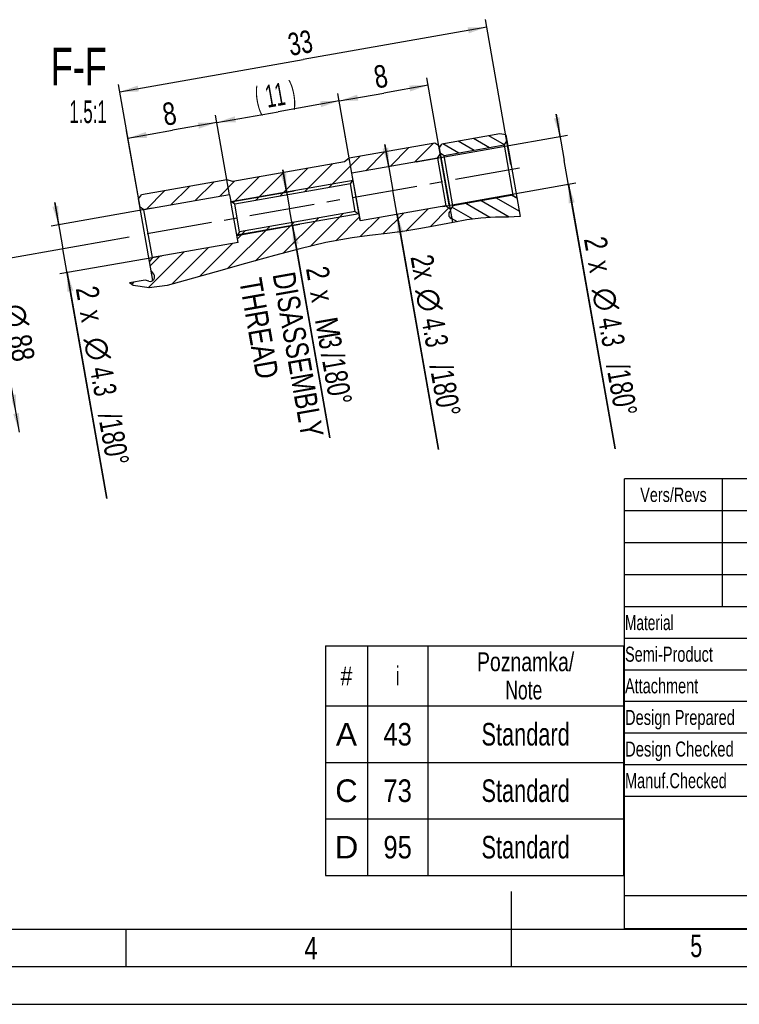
# Model space of a CAD drawing. Header units: millimetres. Extents: x 0 to 420, y 0 to 297.
# Tile 2 of 9: x 145 to 240, y 0 to 131. Entities that reach past the tile are written whole.
import ezdxf
from ezdxf.enums import TextEntityAlignment as Align

# ---------------------------------------------------------------- set-up
doc = ezdxf.new("R2010")
doc.units = ezdxf.units.MM
doc.header["$LTSCALE"] = 23.1
doc.linetypes.add('CENTER', pattern=[0.6, 0.375, -0.075, 0.075, -0.075])
doc.layers.get('0').update_dxf_attribs({"linetype": 'CONTINUOUS'})
doc.layers.add('02___PRT_ALL_AXES', color=7, linetype='CONTINUOUS')
doc.styles.get("Standard").update_dxf_attribs({"font": 'txt', "width": 0.8})
doc.styles.add('TEXTSTYLE_1', font='gdt', dxfattribs={"width": 0.8})
doc.styles.add('TEXTSTYLE_2', font='txt', dxfattribs={"width": 0.7})
doc.styles.add('TEXTSTYLE_5', font='txt', dxfattribs={"width": 0.64})
doc.styles.add('TEXTSTYLE_7', font='txt', dxfattribs={"width": 0.6})
doc.styles.add('TEXTSTYLE_9', font='txt', dxfattribs={"width": 0.67})
doc.dimstyles.new('DIMSTYLE_15', dxfattribs={"dimtxt": 3, "dimasz": 2.5, "dimexe": 1, "dimexo": 0, "dimgap": 0.75, "dimtad": 1, "dimdec": 3, "dimlfac": 0.666667, "dimdsep": 46, "dimtxsty": 'Standard', "dimblk": '_FILLED', "dimblk1": '_FILLED', "dimblk2": '_FILLED', "dimcen": 0.09, "dimclrt": 7, "dimadec": 0, "dimazin": 0, "dimtp": 0.2, "dimtm": 0.2, "dimtfac": 1, "dimtdec": 3, "dimtofl": 0, "dimtmove": 0, "dimatfit": 3, "dimldrblk": '_FILLED', "dimfxl": 0, "dimtolj": 1, "dimarcsym": 0})
doc.dimstyles.new('DIMSTYLE_20', dxfattribs={"dimtxt": 3, "dimasz": 2.5, "dimexe": 1, "dimexo": 0, "dimgap": 0.75, "dimtad": 1, "dimdec": 3, "dimlfac": 0.666667, "dimdsep": 46, "dimtxsty": 'Standard', "dimblk": '_FILLED', "dimblk1": '_FILLED', "dimblk2": '_FILLED', "dimcen": 0.09, "dimclrt": 7, "dimadec": 0, "dimazin": 0, "dimtp": 0.3, "dimtm": 0.3, "dimtfac": 1, "dimtdec": 3, "dimtofl": 0, "dimtmove": 0, "dimatfit": 3, "dimldrblk": '_FILLED', "dimfxl": 0, "dimtolj": 1, "dimarcsym": 0})
doc.dimstyles.new('DIMSTYLE_21', dxfattribs={"dimtxt": 3, "dimasz": 2.5, "dimexe": 1, "dimexo": 0, "dimgap": 0.75, "dimtad": 1, "dimdec": 3, "dimlfac": 0.666667, "dimdsep": 46, "dimtxsty": 'Standard', "dimblk": '_FILLED', "dimblk1": '_FILLED', "dimblk2": '_FILLED', "dimcen": 0.09, "dimclrt": 7, "dimadec": 0, "dimazin": 0, "dimtp": 0.1, "dimtm": 0.1, "dimtfac": 1, "dimtdec": 3, "dimtofl": 0, "dimtmove": 0, "dimatfit": 3, "dimldrblk": '_FILLED', "dimfxl": 0, "dimtolj": 1, "dimarcsym": 0})
doc.dimstyles.new('DIMSTYLE_23', dxfattribs={"dimtxt": 3, "dimasz": 2.5, "dimexe": 1, "dimexo": 0, "dimgap": 0.75, "dimtad": 1, "dimdec": 3, "dimlfac": 0.666667, "dimdsep": 46, "dimtxsty": 'Standard', "dimblk": '_FILLED', "dimblk1": '_FILLED', "dimblk2": '_FILLED', "dimcen": 0.09, "dimclrt": 7, "dimadec": 0, "dimazin": 0, "dimtp": 0.3, "dimtm": 0.3, "dimtfac": 1, "dimtdec": 65535, "dimtofl": 0, "dimtmove": 0, "dimatfit": 3, "dimldrblk": '_FILLED', "dimfxl": 0, "dimtolj": 1, "dimarcsym": 0})

# ---------------------------------------------------------------- blocks, each defined once
blk = doc.blocks.new('_FILLED')
at = {"color": 0, "linetype": 'ByBlock'}
blk.add_solid([(0, 0), (-1, 0.16), (-1, -0.16)], dxfattribs=at)
blk = doc.blocks.new('*D23')
at = {"color": 7, "linetype": 'Continuous'}
for p, q in [((172.53, 107.54), (170.67, 118.11)), ((170.84, 117.13), (164.93, 116.09)), ((160.64, 105.89), (158.85, 116.03)), ((159.02, 115.05), (164.93, 116.09))]:
    blk.add_line(p, q, dxfattribs=at)
at = {"color": 7, "linetype": 'Continuous', "xscale": 2.5, "yscale": 2.5, "zscale": 2.5}
for p, rotation in [((170.84, 117.13), 10), ((159.02, 115.05), 190)]:
    blk.add_blockref('_FILLED', p, dxfattribs=dict(at, rotation=rotation))
at = {"color": 7, "linetype": 'Continuous', "width": 0.785714}
blk.add_text('8', height=3, rotation=10, dxfattribs=at).set_placement((164.8, 116.83), align=Align.CENTER)
blk = doc.blocks.new('*D24')
at = {"color": 7, "linetype": 'Continuous'}
for p, q in [((188.78, 110.4), (186.92, 120.98)), ((187.09, 120), (178.97, 118.56)), ((172.53, 107.54), (170.67, 118.11)), ((170.84, 117.13), (178.97, 118.56))]:
    blk.add_line(p, q, dxfattribs=at)
at = {"color": 7, "linetype": 'Continuous', "xscale": 2.5, "yscale": 2.5, "zscale": 2.5}
for p, rotation in [((187.09, 120), 10), ((170.84, 117.13), 190)]:
    blk.add_blockref('_FILLED', p, dxfattribs=dict(at, rotation=rotation))
at = {"color": 7, "linetype": 'Continuous'}
for s, width, p in [(')', 0.428571, (181.16, 119.71)), ('(', 0.428571, (176.51, 118.89)), ('11', 0.571429, (178.84, 119.3))]:
    blk.add_text(s, height=3, rotation=10, dxfattribs=dict(at, width=width)).set_placement(p, align=Align.CENTER)
blk = doc.blocks.new('*D35')
at = {"color": 7, "linetype": 'Continuous'}
for p, q in [((209.91, 111.53), (206.51, 130.79)), ((206.69, 129.8), (182.31, 125.5)), ((157.94, 121.21), (182.31, 125.5)), ((160.64, 105.89), (157.76, 122.19))]:
    blk.add_line(p, q, dxfattribs=at)
at = {"color": 7, "linetype": 'Continuous', "xscale": 2.5, "yscale": 2.5, "zscale": 2.5}
for p, rotation in [((206.69, 129.8), 10), ((157.94, 121.21), 190)]:
    blk.add_blockref('_FILLED', p, dxfattribs=dict(at, rotation=rotation))
at = {"color": 7, "linetype": 'Continuous', "width": 0.714286}
blk.add_text('33', height=3, rotation=10, dxfattribs=at).set_placement((182.18, 126.24), align=Align.CENTER)
blk = doc.blocks.new('*D37')
at = {"color": 7, "linetype": 'Continuous'}
for p, q in [((193.67, 111.26), (193.15, 114.22)), ((193.15, 114.22), (194.23, 108.09)), ((200.29, 73.7), (194.23, 108.09)), ((194.79, 104.91), (200.29, 73.7))]:
    blk.add_line(p, q, dxfattribs=at)
at = {"color": 7, "linetype": 'Continuous', "xscale": 2.5, "yscale": 2.5, "zscale": 2.5}
for p, rotation in [((193.67, 111.26), 280), ((194.79, 104.91), 100)]:
    blk.add_blockref('_FILLED', p, dxfattribs=dict(at, rotation=rotation))
at = {"color": 7, "linetype": 'Continuous'}
for s, width, p in [('2x', 0.75, (196.55, 99.27)), ('4.3', 0.690476, (198.02, 90.9)), ('/180°', 0.740952, (199.1, 84.78))]:
    blk.add_text(s, height=3, rotation=-80, dxfattribs=dict(at, width=width)).set_placement(p)
at = {"color": 7, "linetype": 'Continuous', "style": 'TEXTSTYLE_1'}
blk.add_text('n', height=3, rotation=-80, dxfattribs=at).set_placement((197.33, 94.83))
blk = doc.blocks.new('*D38')
at = {"color": 7, "linetype": 'Continuous'}
for p, q in [((180.11, 107.88), (179.59, 110.84)), ((179.59, 110.84), (180.5, 105.67)), ((172.7, 106.58), (181.09, 108.05)), ((185.86, 75.26), (180.5, 105.67)), ((173.48, 102.14), (181.87, 103.62)), ((180.89, 103.45), (185.86, 75.26))]:
    blk.add_line(p, q, dxfattribs=at)
at = {"color": 7, "linetype": 'Continuous', "xscale": 2.5, "yscale": 2.5, "zscale": 2.5}
for p, rotation in [((180.11, 107.88), 280), ((180.89, 103.45), 100)]:
    blk.add_blockref('_FILLED', p, dxfattribs=dict(at, rotation=rotation))
at = {"color": 7, "linetype": 'Continuous'}
for s, width, p in [('DISASSEMBLY', 0.78355, (178.23, 96.95)), ('2', 0.785714, (182.66, 97.73)), ('THREAD', 0.81746, (173.8, 96.16)), (' x', 0.75, (183.07, 95.41)), ('M', 0.857143, (183.85, 90.97)), ('3', 0.714286, (184.3, 88.44)), ('/180°', 0.740952, (184.67, 86.33))]:
    blk.add_text(s, height=3, rotation=-80, dxfattribs=dict(at, width=width)).set_placement(p)
blk = doc.blocks.new('*D40')
at = {"color": 7, "linetype": 'Continuous'}
for p, q in [((149.83, 103.53), (149.31, 106.49)), ((149.31, 106.49), (150.39, 100.36)), ((162.27, 105.73), (148.85, 103.36)), ((156.24, 67.2), (150.39, 100.36)), ((163.51, 99.39), (149.97, 97.01)), ((150.95, 97.18), (156.24, 67.2))]:
    blk.add_line(p, q, dxfattribs=at)
at = {"color": 7, "linetype": 'Continuous', "xscale": 2.5, "yscale": 2.5, "zscale": 2.5}
for p, rotation in [((149.83, 103.53), 280), ((150.95, 97.18), 100)]:
    blk.add_blockref('_FILLED', p, dxfattribs=dict(at, rotation=rotation))
at = {"color": 7, "linetype": 'Continuous'}
for s, width, p in [('2', 0.785714, (152.08, 95.09)), (' x', 0.75, (152.49, 92.77)), ('4.3', 0.690476, (153.97, 84.4)), ('/180°', 0.740952, (155.05, 78.28))]:
    blk.add_text(s, height=3, rotation=-80, dxfattribs=dict(at, width=width)).set_placement(p)
at = {"color": 7, "linetype": 'Continuous', "style": 'TEXTSTYLE_1'}
blk.add_text('n', height=3, rotation=-80, dxfattribs=at).set_placement((153.27, 88.34))
blk = doc.blocks.new('*D41')
at = {"color": 7, "linetype": 'Continuous'}
for p, q in [((216.43, 115.28), (215.91, 118.23)), ((215.91, 118.23), (216.99, 112.1)), ((197.31, 111.91), (217.41, 115.45)), ((223.75, 73.77), (216.99, 112.1)), ((200.85, 105.98), (218.53, 109.1)), ((217.55, 108.92), (223.75, 73.77))]:
    blk.add_line(p, q, dxfattribs=at)
at = {"color": 7, "linetype": 'Continuous', "xscale": 2.5, "yscale": 2.5, "zscale": 2.5}
for p, rotation in [((216.43, 115.28), 280), ((217.55, 108.92), 100)]:
    blk.add_blockref('_FILLED', p, dxfattribs=dict(at, rotation=rotation))
at = {"color": 7, "linetype": 'Continuous'}
for s, width, p in [('2', 0.785714, (219.59, 101.66)), (' x', 0.75, (220, 99.34)), ('4.3', 0.690476, (221.48, 90.97)), ('/180°', 0.740952, (222.56, 84.85))]:
    blk.add_text(s, height=3, rotation=-80, dxfattribs=dict(at, width=width)).set_placement(p)
at = {"color": 7, "linetype": 'Continuous', "style": 'TEXTSTYLE_1'}
blk.add_text('n', height=3, rotation=-80, dxfattribs=at).set_placement((220.78, 94.91))
blk = doc.blocks.new('*D42')
at = {"color": 7, "linetype": 'Continuous'}
for p, q in [((201.71, 106.18), (198.73, 123.06)), ((198.91, 122.08), (193, 121.04)), ((189.89, 104.1), (186.92, 120.98)), ((187.09, 120), (193, 121.04))]:
    blk.add_line(p, q, dxfattribs=at)
at = {"color": 7, "linetype": 'Continuous', "xscale": 2.5, "yscale": 2.5, "zscale": 2.5}
for p, rotation in [((198.91, 122.08), 10), ((187.09, 120), 190)]:
    blk.add_blockref('_FILLED', p, dxfattribs=dict(at, rotation=rotation))
at = {"color": 7, "linetype": 'Continuous', "width": 0.785714}
blk.add_text('8', height=3, rotation=10, dxfattribs=at).set_placement((192.87, 121.78), align=Align.CENTER)
blk = doc.blocks.new('DOUBLE_FILLED')
at = {"color": 0, "linetype": 'ByBlock'}
for points in [[(-1, 0), (-2, 0.16), (-2, -0.16)], [(0, 0), (-1, 0.16), (-1, -0.16)]]:
    blk.add_solid(points, dxfattribs=at)
blk = doc.blocks.new('*D46')
at = {"color": 7, "linetype": 'Continuous'}
for p, q in [((159.2, 101.91), (139.64, 98.46)), ((140.62, 98.63), (142.62, 87.32)), ((144.61, 76.01), (142.62, 87.32))]:
    blk.add_line(p, q, dxfattribs=at)
at = {"color": 7, "linetype": 'Continuous', "xscale": 2.5, "yscale": 2.5, "zscale": 2.5}
for name, p, rotation in [('_FILLED', (140.62, 98.63), 100), ('DOUBLE_FILLED', (144.61, 76.01), 280)]:
    blk.add_blockref(name, p, dxfattribs=dict(at, rotation=rotation))
at = {"color": 7, "linetype": 'Continuous', "style": 'TEXTSTYLE_1'}
blk.add_text('n', height=3, rotation=-80, dxfattribs=at).set_placement((142.69, 91.22), align=Align.CENTER)
at = {"color": 7, "linetype": 'Continuous', "width": 0.785714}
blk.add_text('88', height=3, rotation=-80, dxfattribs=at).set_placement((143.45, 86.93), align=Align.CENTER)

msp = doc.modelspace()

# ---------------------------------------------------------------- linework, layer by layer
at = {"color": 7, "linetype": 'Continuous'}
for p, q in [((208.4255, 115.616), (200.744, 114.2615)), ((209.0347, 114.1744), (206.9795, 115.361)), ((209.2115, 115.4774), (208.4255, 115.616)), ((209.2115, 115.4774), (211.119, 104.6593)), ((199.8056, 114.4007), (188.4311, 112.395)), ((193.851, 111.2945), (196.3474, 113.7909)), ((197.0912, 111.8658), (199.5876, 114.3622)), ((200.3269, 114.0356), (199.8056, 114.4007)), ((200.3269, 114.0356), (202.1266, 103.8287)), ((200.379, 113.7402), (200.744, 114.2615)), ((202.9849, 113.0573), (200.8629, 114.2825)), ((208.9944, 114.117), (201.0175, 112.7104)), ((205.0237, 113.4168), (202.9017, 114.642)), ((207.0626, 113.7763), (204.9406, 115.0015)), ((208.9944, 114.117), (209.3595, 114.6383)), ((208.9944, 114.117), (210.1666, 107.4695)), ((185.7064, 108.4875), (189.8671, 112.6482)), ((190.6108, 110.7231), (193.1072, 113.2196)), ((200.1572, 112.4064), (200.5222, 112.9277)), ((201.0175, 112.7104), (200.4962, 113.0755)), ((202.1896, 106.063), (201.0175, 112.7104)), ((187.7867, 111.9006), (172.9563, 109.2856)), ((182.4662, 107.9162), (186.1646, 111.6146)), ((188.4311, 112.395), (187.7867, 111.9006)), ((200.1572, 112.4064), (188.7827, 110.4008)), ((200.1572, 112.4064), (201.2772, 106.0544)), ((172.9856, 106.4421), (176.4441, 109.9006)), ((175.9859, 106.7735), (179.6843, 110.4719)), ((179.226, 107.3449), (182.9244, 111.0433)), ((189.9027, 104.0488), (188.7827, 110.4008)), ((172.1817, 109.5298), (160.8072, 107.5242)), ((164.6895, 106.1525), (167.1859, 108.6489)), ((167.9296, 106.7238), (170.4261, 109.2203)), ((171.1698, 107.2952), (173.2039, 109.3293)), ((172.9563, 109.2856), (172.1817, 109.5298)), ((188.952, 109.4406), (172.7027, 106.5754)), ((188.574, 108.9932), (173.2109, 106.2842)), ((188.574, 108.9932), (188.939, 109.5145)), ((189.2251, 105.3001), (188.574, 108.9932)), ((160.4422, 107.0029), (160.8072, 107.5242)), ((172.5334, 107.5356), (161.1588, 105.53)), ((161.4493, 105.5812), (163.9457, 108.0776)), ((172.5334, 107.5356), (172.6896, 106.6493)), ((210.1666, 107.4695), (202.1896, 106.063)), ((210.694, 107.0698), (210.0402, 107.4473)), ((210.1666, 107.4695), (210.6879, 107.1045)), ((162.3557, 96.1509), (160.4422, 107.0029)), ((173.2109, 106.2842), (172.6896, 106.6493)), ((173.6534, 101.1836), (172.6905, 106.6445)), ((173.8621, 102.5912), (173.2109, 106.2842)), ((201.2772, 106.0544), (189.9027, 104.0488)), ((201.2772, 106.0544), (201.7986, 105.6894)), ((202.1896, 106.063), (201.8246, 105.5417)), ((207.1239, 104.5211), (203.9236, 106.3687)), ((209.688, 104.5773), (205.9625, 106.7282)), ((210.9957, 105.359), (208.0014, 107.0877)), ((161.1588, 105.53), (160.6375, 105.895)), ((162.2789, 99.1779), (161.1588, 105.53)), ((189.7334, 105.009), (173.4841, 102.1438)), ((189.2251, 105.3001), (173.8621, 102.5912)), ((183.2353, 100.6788), (187.5637, 105.0072)), ((189.2251, 105.3001), (189.7464, 104.9351)), ((192.8976, 102.3346), (195.6199, 105.0569)), ((195.9481, 102.7162), (198.8601, 105.6282)), ((199.1622, 103.2615), (201.676, 105.7752)), ((201.8511, 105.3915), (201.825, 105.3672)), ((204.8532, 104.2954), (202.075, 105.8993)), ((211.119, 104.6593), (209.5169, 104.5675)), ((175.9709, 98.7521), (181.0834, 103.8645)), ((179.6443, 99.7567), (184.3235, 104.4358)), ((186.6506, 101.4253), (189.8085, 104.5831)), ((189.8609, 101.9667), (192.3797, 104.4855)), ((200.0924, 103.4337), (197.9493, 103.0369)), ((202.2147, 103.8458), (200.0924, 103.4337)), ((202.0334, 104.3575), (201.9621, 104.3938)), ((202.7879, 103.9511), (202.0277, 104.3901)), ((204.0458, 104.1823), (202.2147, 103.8458)), ((205.9047, 104.4427), (204.0458, 104.1823)), ((207.8414, 104.5672), (205.9047, 104.4427)), ((209.5169, 104.5675), (207.8414, 104.5672)), ((172.2693, 97.7193), (177.8432, 103.2932)), ((173.8621, 102.5912), (173.4971, 102.0699)), ((173.5652, 101.684), (174.603, 102.7219)), ((191.1273, 102.1342), (188.797, 101.8259)), ((193.4609, 102.3983), (191.1273, 102.1342)), ((195.7944, 102.6916), (193.4609, 102.3983)), ((197.9493, 103.0369), (195.7944, 102.6916)), ((173.6534, 101.1836), (162.2789, 99.1779)), ((168.5478, 96.6666), (172.9387, 101.0576)), ((185.3133, 101.1756), (181.8672, 100.3516)), ((188.797, 101.8259), (185.3133, 101.1756)), ((161.7176, 95.1741), (166.4584, 99.9149)), ((164.8638, 95.6514), (169.6986, 100.4862)), ((178.4813, 99.4454), (174.6261, 98.3807)), ((181.8672, 100.3516), (178.4813, 99.4454)), ((162.2789, 99.1779), (161.9138, 98.6566)), ((162.0064, 98.1317), (163.2182, 99.3436)), ((174.6261, 98.3807), (170.7326, 97.288)), ((162.446, 96.9756), (162.1399, 97.3745)), ((170.7326, 97.288), (166.6506, 96.127)), ((161.31, 96.1893), (159.2498, 95.826)), ((159.7254, 95.4778), (159.2498, 95.826)), ((159.5101, 95.6354), (159.7972, 95.9226)), ((161.8683, 95.1512), (159.7254, 95.4778)), ((161.7896, 96.0381), (161.31, 96.1893)), ((164.2315, 95.4832), (161.8683, 95.1512)), ((166.6506, 96.127), (164.2315, 95.4832)), ((409.999, 69.8055), (224.999, 69.8055)), ((224.999, 10.0055), (224.999, 69.8055)), ((237.999, 52.8055), (237.999, 69.8055)), ((319.999, 65.5555), (224.999, 65.5555)), ((319.999, 61.3055), (224.999, 61.3055)), ((319.999, 57.0555), (224.999, 57.0555)), ((409.999, 52.8055), (224.999, 52.8055)), ((319.999, 48.6055), (224.999, 48.6055)), ((185.2552, 47.6247), (224.8552, 47.6247)), ((185.2552, 47.6247), (185.2552, 17.1247)), ((190.8552, 47.6247), (190.8552, 17.1247)), ((198.8552, 47.6247), (198.8552, 17.1247)), ((224.8552, 47.6247), (224.8552, 17.1247)), ((409.999, 44.4055), (224.999, 44.4055)), ((185.2552, 39.6247), (224.8552, 39.6247)), ((319.999, 40.2055), (224.999, 40.2055)), ((409.999, 36.0055), (224.999, 36.0055)), ((185.2552, 32.1247), (224.8552, 32.1247)), ((299.999, 31.8055), (224.999, 31.8055)), ((409.999, 27.6055), (224.999, 27.6055)), ((185.2552, 24.6247), (224.8552, 24.6247)), ((185.2552, 17.1247), (224.8552, 17.1247)), ((210, 5), (210, 15)), ((409.999, 14.4055), (224.999, 14.4055)), ((20, 10), (410, 10)), ((158.75, 10), (158.75, 5)), ((409.999, 10.0055), (224.999, 10.0055)), ((15, 5), (415, 5)), ((10, 0), (410, 0))]:
    msp.add_line(p, q, dxfattribs=at)
for centre, start, end in [((202.2343, 104.9285), 133.019573, 243.019573), ((161.97, 96.6103), 252.5, 37.5)]:
    msp.add_arc(centre, 0.6, start, end, dxfattribs=at)
at = {"layer": '02___PRT_ALL_AXES', "color": 7, "linetype": 'CENTER'}
msp.add_line((211.0577, 111.0537), (160.4768, 102.135), dxfattribs=at)

# ---------------------------------------------------------------- texts
at = {"color": 7, "linetype": 'Continuous'}
for s, height, width, p in [('F-F', 5, 0.714286, (156.2116, 122.0543)), ('1.5:1', 3, 0.557143, (156.2116, 117.0543))]:
    msp.add_text(s, height=height, dxfattribs=dict(at, width=width)).set_placement(p, align=Align.RIGHT)
at = {"color": 7, "linetype": 'Continuous', "style": 'TEXTSTYLE_9', "width": 0.753968}
msp.add_text('Vers/Revs', height=1.9, dxfattribs=at).set_placement((231.499, 66.7305), align=Align.CENTER)
at = {"color": 7, "linetype": 'Continuous'}
for s, style, width, p in [('Material', 'TEXTSTYLE_2', 0.678571, (225.0615, 49.7055)), ('Semi-Product', 'TEXTSTYLE_2', 0.720238, (225.0615, 45.5055)), ('Attachment', 'TEXTSTYLE_2', 0.719048, (225.0615, 41.3055)), ('Design Prepared', 'TEXTSTYLE_7', 0.726984, (225.0615, 37.1055)), ('Design Checked', 'TEXTSTYLE_5', 0.736395, (225.0615, 32.9055)), ('Manuf.Checked', 'TEXTSTYLE_2', 0.721612, (225.0615, 28.7055))]:
    msp.add_text(s, height=2, dxfattribs=dict(at, style=style, width=width)).set_placement(p)
for s, height, width, p in [('Poznamka/', 2.5, 0.772487, (211.8552, 44.2497)), ('#', 2.5, 0.857143, (188.0552, 42.3747)), ('i', 2.5, 0.714286, (194.8552, 42.3747)), ('Note', 2.5, 0.696429, (211.6171, 40.4997)), ('A', 3, 1.047619, (188.0552, 34.3747)), ('43', 3, 0.845238, (194.8552, 34.3747)), ('Standard', 3, 0.720238, (211.8552, 34.3747)), ('Standard', 3, 0.720238, (211.8552, 26.8747)), ('C', 3, 1.02381, (188.0552, 26.8747)), ('73', 3, 0.845238, (194.8552, 26.8747)), ('D', 3, 1.095238, (188.0552, 19.3747)), ('95', 3, 0.845238, (194.8552, 19.3747)), ('Standard', 3, 0.720238, (211.8552, 19.3747))]:
    msp.add_text(s, height=height, dxfattribs=dict(at, width=width)).set_placement(p, align=Align.CENTER)
for s, width, p in [('5', 0.714286, (233.7235, 6.2681)), ('4', 0.785714, (182.4744, 5.9531))]:
    msp.add_text(s, height=3, dxfattribs=dict(at, width=width)).set_placement(p)

# ---------------------------------------------------------------- dimensions: what is measured, and where the dimension line sits
for base, p1, p2, angle, dimstyle, picture, middle in [((157.9378, 121.2059), (209.9083, 111.5255), (160.6375, 105.895), 190, 'DIMSTYLE_20', '*D35', (181.8897, 125.4292)), ((187.0909, 119.9953), (201.7119, 106.1808), (189.8942, 104.097), 190, 'DIMSTYLE_15', '*D42', (192.5777, 120.9627)), ((170.8416, 117.1301), (160.6375, 105.895), (172.5334, 107.5356), 10, 'DIMSTYLE_15', '*D23', (164.5107, 116.0138))]:
    dim = msp.add_linear_dim(base=base, p1=p1, p2=p2, angle=angle, dimstyle=dimstyle, dxfattribs=at)
    dim.commit()
    dim.dimension.update_dxf_attribs({"geometry": picture, "text_midpoint": middle, "dimtype": 160})
for base, p1, p2, angle, text, dimstyle, picture, middle in [((187.0909, 119.9953), (172.5334, 107.5356), (188.7827, 110.4008), 10, '(<>)', 'DIMSTYLE_15', '*D24', (178.9663, 118.5627)), ((216.4297, 115.2757), (200.8451, 105.9782), (197.3136, 111.905), 100, '&P97 x%%c<>/180°', 'DIMSTYLE_21', '*D41', (221.3004, 87.6531)), ((194.7888, 104.9103), (200.1572, 112.4064), (201.2772, 106.0544), 280, '2x%%c<>/180°', 'DIMSTYLE_21', '*D37', (198.0495, 86.4179)), ((180.1078, 107.8811), (173.4841, 102.1438), (172.7027, 106.5754), 100, '&P97 xM<>/180°\\PDISASSEMBLY\\PTHREAD', 'DIMSTYLE_21', '*D38', (184.0912, 85.2902)), ((150.9523, 97.1808), (162.2694, 105.7258), (163.5094, 99.3949), 280, '&P97 x%%c<>/180°', 'DIMSTYLE_21', '*D40', (153.7908, 81.0831))]:
    dim = msp.add_linear_dim(base=base, p1=p1, p2=p2, angle=angle, text=text, dimstyle=dimstyle, dxfattribs=at)
    dim.commit()
    dim.dimension.update_dxf_attribs({"geometry": picture, "text_midpoint": middle, "dimtype": 160})
dim = msp.add_linear_dim(base=(144.6124, 76.0111), p1=(159.2021, 101.9102), p2=(145.5972, 76.1847), angle=280, text='%%c88', dimstyle='DIMSTYLE_23', override={"dimtad": 0, "dimtih": 1, "dimtoh": 1, "dimblk2": 'DOUBLE_FILLED', "dimsah": 1}, dxfattribs=at)
dim.commit()
dim.dimension.update_dxf_attribs({"geometry": '*D46', "text_midpoint": (144.5794, 89.1558), "dimtype": 160})

doc.saveas('drawing.dxf')
